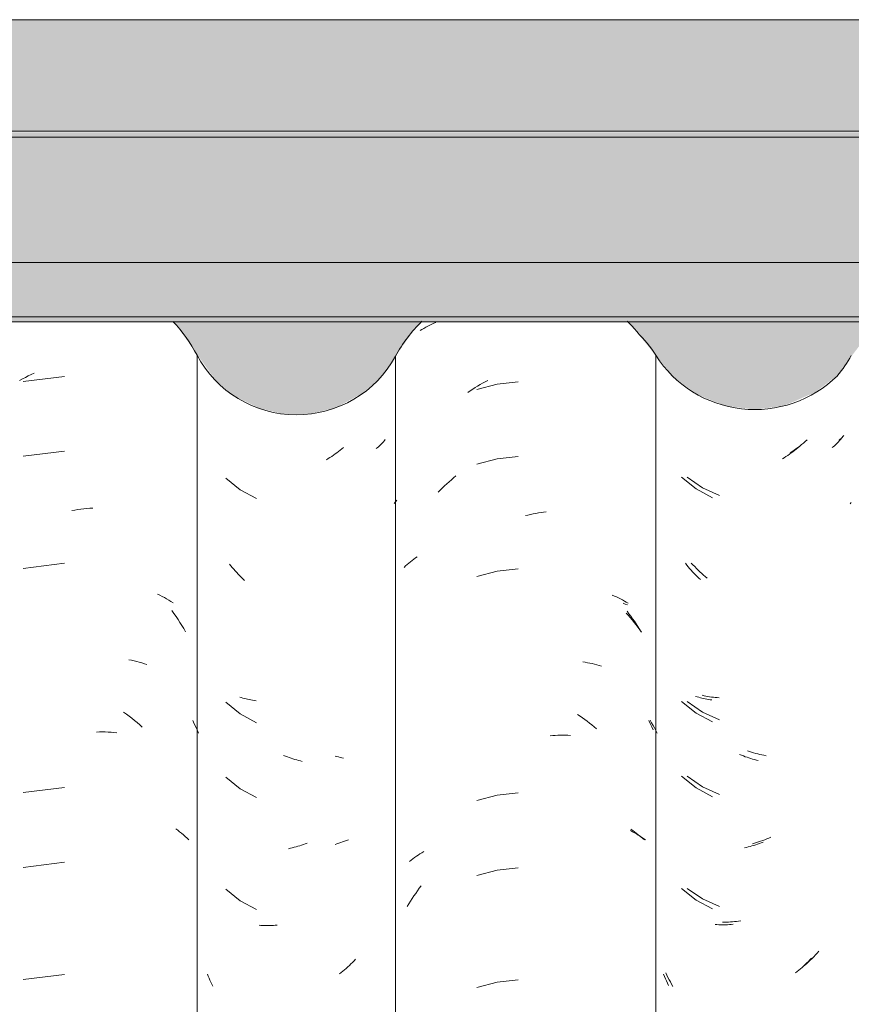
# Model space of a CAD drawing. Header units: metres. Extents: x -27.3 to 21, y -0.3 to 10.3.
# Tile 161 of 255: x 13.621 to 13.956, y 3.873 to 4.27. Entities that reach past the tile are written whole.
import ezdxf

# ---------------------------------------------------------------- set-up
doc = ezdxf.new("R2010")
doc.units = ezdxf.units.M
for name, color, linetype, lineweight in [('A-GLAZ-CWMG', 7, 'Continuous', 5), ('A-ROOF', 7, 'Continuous', 5), ('A-ROOF-OTLN', 7, 'Continuous', 5), ('A-ROOF-PATT', 7, 'Continuous', 5), ('A-WALL-PATT', 7, 'Continuous', 5)]:
    doc.layers.add(name, color=color, linetype=linetype, lineweight=lineweight)

# ---------------------------------------------------------------- blocks, each defined once
blk = doc.blocks.new('FP_277-FACHADA 03')
at = {"layer": 'A-GLAZ-CWMG', "color": 9, "true_color": 0xc0c0c0}
for p, q in [((19.16048, 4.10189), (19.1601, 4.10152)), ((19.16085, 4.10227), (19.16048, 4.10189)), ((19.14304, 4.09806), (19.14228, 4.09747)), ((19.1438, 4.09866), (19.14304, 4.09806)), ((19.14454, 4.09927), (19.1438, 4.09866)), ((19.14528, 4.0999), (19.14454, 4.09927)), ((19.14601, 4.10055), (19.14528, 4.0999)), ((19.15932, 4.10079), (19.15891, 4.10044)), ((19.15972, 4.10115), (19.15932, 4.10079)), ((19.1601, 4.10152), (19.15972, 4.10115)), ((19.13996, 4.0958), (19.13917, 4.09527)), ((19.14074, 4.09634), (19.13996, 4.0958)), ((19.14151, 4.0969), (19.14074, 4.09634)), ((19.14228, 4.09747), (19.14151, 4.0969)), ((19.09768, 4.08545), (19.10387, 4.08119)), ((19.10387, 4.08119), (19.11072, 4.07808)), ((19.09997, 4.05015), (19.0993, 4.05089)), ((19.10066, 4.04943), (19.09997, 4.05015)), ((19.10135, 4.04872), (19.10066, 4.04943)), ((19.10205, 4.04803), (19.10135, 4.04872)), ((19.10276, 4.04735), (19.10205, 4.04803)), ((19.10348, 4.04669), (19.10276, 4.04735)), ((19.10421, 4.04603), (19.10348, 4.04669)), ((19.10494, 4.0454), (19.10421, 4.04603)), ((19.10569, 4.04477), (19.10494, 4.0454)), ((19.09768, 3.99503), (19.10387, 3.99076)), ((19.10443, 3.99737), (19.1037, 3.99754)), ((19.10516, 3.99722), (19.10443, 3.99737)), ((19.10591, 3.99708), (19.10516, 3.99722)), ((19.10666, 3.99695), (19.10591, 3.99708)), ((19.10742, 3.99684), (19.10666, 3.99695)), ((19.10819, 3.99675), (19.10742, 3.99684)), ((19.10896, 3.99667), (19.10819, 3.99675)), ((19.10974, 3.9966), (19.10896, 3.99667)), ((19.11053, 3.99655), (19.10974, 3.9966)), ((19.10387, 3.99076), (19.11072, 3.98765)), ((19.12276, 3.9749), (19.12192, 3.97519)), ((19.1236, 3.97463), (19.12276, 3.9749)), ((19.12444, 3.97437), (19.1236, 3.97463)), ((19.12528, 3.97413), (19.12444, 3.97437)), ((19.12611, 3.97391), (19.12528, 3.97413)), ((19.12695, 3.9737), (19.12611, 3.97391)), ((19.12779, 3.97351), (19.12695, 3.9737)), ((19.12862, 3.97334), (19.12779, 3.97351)), ((19.12946, 3.97318), (19.12862, 3.97334)), ((19.09768, 3.96488), (19.10387, 3.96062)), ((19.10387, 3.96062), (19.11072, 3.95751)), ((19.12894, 3.93931), (19.12811, 3.939)), ((19.12978, 3.93963), (19.12894, 3.93931)), ((19.13061, 3.93998), (19.12978, 3.93963)), ((19.13144, 3.94034), (19.13061, 3.93998)), ((19.12476, 3.93792), (19.12392, 3.93769)), ((19.12559, 3.93817), (19.12476, 3.93792)), ((19.12643, 3.93843), (19.12559, 3.93817)), ((19.12727, 3.9387), (19.12643, 3.93843)), ((19.12811, 3.939), (19.12727, 3.9387)), ((19.09768, 3.91967), (19.10387, 3.91541)), ((19.10387, 3.91541), (19.11072, 3.9123)), ((19.11268, 3.90607), (19.11188, 3.90607)), ((19.11348, 3.90607), (19.11268, 3.90607)), ((19.11429, 3.9061), (19.11348, 3.90607)), ((19.11511, 3.90614), (19.11429, 3.9061)), ((19.11592, 3.90619), (19.11511, 3.90614)), ((19.11674, 3.90626), (19.11592, 3.90619)), ((19.11757, 3.90635), (19.11674, 3.90626)), ((19.1184, 3.90645), (19.11757, 3.90635)), ((19.11923, 3.90657), (19.1184, 3.90645)), ((19.148, 3.89142), (19.1473, 3.89074)), ((19.1487, 3.89212), (19.148, 3.89142)), ((19.14939, 3.89283), (19.1487, 3.89212)), ((19.15007, 3.89355), (19.14939, 3.89283)), ((19.15074, 3.89429), (19.15007, 3.89355)), ((19.14512, 3.88877), (19.14438, 3.88814)), ((19.14586, 3.88941), (19.14512, 3.88877)), ((19.14658, 3.89007), (19.14586, 3.88941)), ((19.1473, 3.89074), (19.14658, 3.89007)), ((19.08942, 3.88468), (19.08897, 3.88561)), ((19.08988, 3.88375), (19.08942, 3.88468)), ((19.09036, 3.88284), (19.08988, 3.88375)), ((19.09085, 3.88193), (19.09036, 3.88284)), ((19.09135, 3.88103), (19.09085, 3.88193)), ((19.09187, 3.88014), (19.09135, 3.88103))]:
    blk.add_line(p, q, dxfattribs=at)
blk = doc.blocks.new('FP_278-FACHADA 03')
at = {"layer": 'A-GLAZ-CWMG', "color": 9, "true_color": 0xc0c0c0}
for p, q in [((19.07183, 4.03471), (19.07268, 4.03435)), ((19.07268, 4.03435), (19.07352, 4.03397)), ((19.07301, 4.03073), (19.07384, 4.02981)), ((19.07384, 4.02981), (19.07466, 4.02888)), ((19.07466, 4.02888), (19.07546, 4.02793)), ((19.07546, 4.02793), (19.07625, 4.02696)), ((19.07625, 4.02696), (19.07703, 4.02598)), ((19.07703, 4.02598), (19.07779, 4.02498)), ((19.07779, 4.02498), (19.07854, 4.02397)), ((19.07854, 4.02397), (19.07927, 4.02294)), ((19.08268, 3.98747), (19.08327, 3.98644)), ((19.08327, 3.98644), (19.08385, 3.98541)), ((19.08385, 3.98541), (19.08441, 3.98436)), ((19.08441, 3.98436), (19.08495, 3.98331)), ((19.08495, 3.98331), (19.08548, 3.98224)), ((19.07475, 3.94295), (19.07556, 3.94253)), ((19.07556, 3.94253), (19.07634, 3.9421)), ((19.07634, 3.9421), (19.07712, 3.94166)), ((19.07712, 3.94166), (19.07788, 3.9412)), ((19.07788, 3.9412), (19.07862, 3.94072)), ((19.07862, 3.94072), (19.07935, 3.94023)), ((19.07935, 3.94023), (19.08007, 3.93973)), ((19.08007, 3.93973), (19.08076, 3.93921))]:
    blk.add_line(p, q, dxfattribs=at)
blk = doc.blocks.new('FP_279-FACHADA 03')
at = {"layer": 'A-GLAZ-CWMG', "color": 9, "true_color": 0xc0c0c0}
for p, q in [((18.95624, 3.97284), (18.95557, 3.97303)), ((18.95692, 3.97266), (18.95624, 3.97284)), ((18.9576, 3.9725), (18.95692, 3.97266)), ((18.95827, 3.97234), (18.9576, 3.9725)), ((18.95895, 3.9722), (18.95827, 3.97234)), ((18.96093, 3.93931), (18.96016, 3.939)), ((18.95633, 3.93765), (18.95557, 3.93743)), ((18.9571, 3.93789), (18.95633, 3.93765)), ((18.95787, 3.93815), (18.9571, 3.93789)), ((18.95864, 3.93842), (18.95787, 3.93815)), ((18.9594, 3.9387), (18.95864, 3.93842)), ((18.96016, 3.939), (18.9594, 3.9387))]:
    blk.add_line(p, q, dxfattribs=at)
blk = doc.blocks.new('Rectangular Mullion - Telha Fibrocimento - Ondulada-V266-FACHADA 03')
at = {"layer": 'A-GLAZ-CWMG'}
blk.add_line((19.08499, 4.13466), (19.08499, 2.77941), dxfattribs=at)
for centre, major_axis, start_param, end_param in [((19.04025, 4.10682), (0.05286, 0), 0.561652, 0.788165), ((19.12491, 4.15933), (0.04708, 0), 3.700093, 5.498213)]:
    blk.add_ellipse(centre, major_axis=major_axis, ratio=0.988936, start_param=start_param, end_param=end_param, dxfattribs=at)
for name in ['FP_277-FACHADA 03', 'FP_278-FACHADA 03', 'FP_279-FACHADA 03']:
    blk.add_blockref(name, (0, 0), dxfattribs=at)
blk = doc.blocks.new('FP_284-FACHADA 03')
at = {"layer": 'A-GLAZ-CWMG', "color": 9, "true_color": 0xc0c0c0}
blk.add_line((19.16334, 4.07479), (19.16378, 4.07535), dxfattribs=at)
blk = doc.blocks.new('FP_285-FACHADA 03')
at = {"layer": 'A-GLAZ-CWMG', "color": 9, "true_color": 0xc0c0c0}
for p, q in [((19.14299, 4.09792), (19.14232, 4.09736)), ((19.157, 4.09815), (19.15657, 4.09778)), ((19.15742, 4.09854), (19.157, 4.09815)), ((19.15783, 4.09893), (19.15742, 4.09854)), ((19.15823, 4.09932), (19.15783, 4.09893)), ((19.15862, 4.09973), (19.15823, 4.09932)), ((19.159, 4.10014), (19.15862, 4.09973)), ((19.15937, 4.10056), (19.159, 4.10014)), ((19.15972, 4.10098), (19.15937, 4.10056)), ((19.13819, 4.09428), (19.13749, 4.09381)), ((19.13889, 4.09476), (19.13819, 4.09428)), ((19.13959, 4.09526), (19.13889, 4.09476)), ((19.14028, 4.09576), (19.13959, 4.09526)), ((19.14097, 4.09628), (19.14028, 4.09576)), ((19.14165, 4.09682), (19.14097, 4.09628)), ((19.14232, 4.09736), (19.14165, 4.09682)), ((19.15657, 4.09778), (19.15612, 4.09741)), ((19.13677, 4.09335), (19.13606, 4.09291)), ((19.13749, 4.09381), (19.13677, 4.09335)), ((19.0954, 4.08545), (19.10121, 4.08076)), ((19.10121, 4.08076), (19.1078, 4.0772)), ((19.09747, 4.05006), (19.0969, 4.05077)), ((19.09804, 4.04937), (19.09747, 4.05006)), ((19.09863, 4.04869), (19.09804, 4.04937)), ((19.09922, 4.04802), (19.09863, 4.04869)), ((19.09982, 4.04735), (19.09922, 4.04802)), ((19.10043, 4.0467), (19.09982, 4.04735)), ((19.10105, 4.04607), (19.10043, 4.0467)), ((19.10168, 4.04544), (19.10105, 4.04607)), ((19.10231, 4.04482), (19.10168, 4.04544)), ((19.10295, 4.04422), (19.10231, 4.04482)), ((19.0954, 3.99502), (19.10121, 3.99033)), ((19.10167, 3.99692), (19.10105, 3.99712)), ((19.10231, 3.99674), (19.10167, 3.99692)), ((19.10295, 3.99656), (19.10231, 3.99674)), ((19.1036, 3.9964), (19.10295, 3.99656)), ((19.10425, 3.99625), (19.1036, 3.9964)), ((19.10491, 3.99611), (19.10425, 3.99625)), ((19.10558, 3.99599), (19.10491, 3.99611)), ((19.10625, 3.99587), (19.10558, 3.99599)), ((19.10693, 3.99577), (19.10625, 3.99587)), ((19.10762, 3.99568), (19.10693, 3.99577)), ((19.10121, 3.99033), (19.1078, 3.98678)), ((19.11954, 3.97336), (19.1188, 3.97366)), ((19.12029, 3.97307), (19.11954, 3.97336)), ((19.12104, 3.97279), (19.12029, 3.97307)), ((19.12179, 3.97253), (19.12104, 3.97279)), ((19.12254, 3.97229), (19.12179, 3.97253)), ((19.12329, 3.97205), (19.12254, 3.97229)), ((19.12405, 3.97183), (19.12329, 3.97205)), ((19.1248, 3.97163), (19.12405, 3.97183)), ((19.12555, 3.97143), (19.1248, 3.97163)), ((19.1263, 3.97125), (19.12555, 3.97143)), ((19.0954, 3.96488), (19.10121, 3.96019)), ((19.10121, 3.96019), (19.1078, 3.95663)), ((19.12152, 3.93622), (19.12078, 3.93605)), ((19.12228, 3.9364), (19.12152, 3.93622)), ((19.12303, 3.93659), (19.12228, 3.9364)), ((19.12378, 3.93679), (19.12303, 3.93659)), ((19.12453, 3.93701), (19.12378, 3.93679)), ((19.12528, 3.93725), (19.12453, 3.93701)), ((19.12603, 3.93749), (19.12528, 3.93725)), ((19.12678, 3.93775), (19.12603, 3.93749)), ((19.12753, 3.93803), (19.12678, 3.93775)), ((19.12828, 3.93832), (19.12753, 3.93803)), ((19.0954, 3.91966), (19.10121, 3.91497)), ((19.10121, 3.91497), (19.1078, 3.91142)), ((19.10963, 3.90507), (19.10893, 3.90512)), ((19.11034, 3.90503), (19.10963, 3.90507)), ((19.11105, 3.90501), (19.11034, 3.90503)), ((19.11176, 3.90499), (19.11105, 3.90501)), ((19.11248, 3.90499), (19.11176, 3.90499)), ((19.1132, 3.90501), (19.11248, 3.90499)), ((19.11393, 3.90503), (19.1132, 3.90501)), ((19.11466, 3.90507), (19.11393, 3.90503)), ((19.11539, 3.90512), (19.11466, 3.90507)), ((19.11613, 3.90519), (19.11539, 3.90512)), ((19.14779, 3.8915), (19.14718, 3.89085)), ((19.144, 3.8878), (19.14334, 3.88722)), ((19.14465, 3.88839), (19.144, 3.8878)), ((19.14529, 3.88899), (19.14465, 3.88839)), ((19.14593, 3.8896), (19.14529, 3.88899)), ((19.14656, 3.89022), (19.14593, 3.8896)), ((19.14718, 3.89085), (19.14656, 3.89022)), ((19.08845, 3.88414), (19.08807, 3.88506)), ((19.08884, 3.88324), (19.08845, 3.88414)), ((19.14201, 3.88611), (19.14133, 3.88557)), ((19.14268, 3.88666), (19.14201, 3.88611)), ((19.14334, 3.88722), (19.14268, 3.88666)), ((19.08925, 3.88234), (19.08884, 3.88324)), ((19.08967, 3.88145), (19.08925, 3.88234)), ((19.09011, 3.88057), (19.08967, 3.88145))]:
    blk.add_line(p, q, dxfattribs=at)
blk = doc.blocks.new('FP_286-FACHADA 03')
at = {"layer": 'A-GLAZ-CWMG', "color": 9, "true_color": 0xc0c0c0}
for p, q in [((18.99062, 4.14506), (18.99138, 4.14551)), ((18.99138, 4.14551), (18.99216, 4.14595)), ((18.99216, 4.14595), (18.99296, 4.14637)), ((18.99296, 4.14637), (18.99376, 4.14678)), ((18.99376, 4.14678), (18.99458, 4.14718)), ((18.99458, 4.14718), (18.99541, 4.14756)), ((18.99541, 4.14756), (18.99625, 4.14793)), ((18.98986, 4.14459), (18.99062, 4.14506)), ((19.0121, 4.12163), (19.0131, 4.12224)), ((19.02098, 4.12298), (19.0128, 4.12085)), ((19.0131, 4.12224), (19.0141, 4.12283)), ((19.0141, 4.12283), (19.01511, 4.12341)), ((19.01511, 4.12341), (19.01613, 4.12397)), ((19.01613, 4.12397), (19.01715, 4.12451)), ((19.02938, 4.12395), (19.02098, 4.12298)), ((19.00913, 4.11969), (19.01012, 4.12036)), ((19.01012, 4.12036), (19.0111, 4.121)), ((19.0111, 4.121), (19.0121, 4.12163)), ((19.02098, 4.09284), (19.0128, 4.09071)), ((19.02938, 4.09381), (19.02098, 4.09284)), ((19.00342, 4.08522), (19.00436, 4.08599)), ((18.9989, 4.08116), (18.99979, 4.08201)), ((18.99979, 4.08201), (19.00068, 4.08283)), ((19.00068, 4.08283), (19.00159, 4.08365)), ((19.00159, 4.08365), (19.0025, 4.08444)), ((19.0025, 4.08444), (19.00342, 4.08522)), ((18.99716, 4.07943), (18.99803, 4.0803)), ((18.99803, 4.0803), (18.9989, 4.08116)), ((18.97945, 4.07486), (18.97998, 4.07555)), ((18.97998, 4.07555), (18.98053, 4.07622)), ((19.03234, 4.06999), (19.0334, 4.07025)), ((19.0334, 4.07025), (19.03445, 4.07049)), ((19.03445, 4.07049), (19.03551, 4.0707)), ((19.03551, 4.0707), (19.03657, 4.0709)), ((19.03657, 4.0709), (19.03762, 4.07108)), ((19.03762, 4.07108), (19.03867, 4.07125)), ((19.03867, 4.07125), (19.03972, 4.07139)), ((19.03972, 4.07139), (19.04077, 4.07152)), ((18.98401, 4.0497), (18.98464, 4.05027)), ((18.98464, 4.05027), (18.98529, 4.05083)), ((18.98529, 4.05083), (18.98595, 4.05138)), ((18.98595, 4.05138), (18.98663, 4.05191)), ((18.98663, 4.05191), (18.98732, 4.05243)), ((18.98732, 4.05243), (18.98803, 4.05294)), ((18.98803, 4.05294), (18.98875, 4.05344)), ((18.98339, 4.04912), (18.98401, 4.0497)), ((19.02098, 4.04763), (19.0128, 4.04549)), ((19.02938, 4.0486), (19.02098, 4.04763)), ((19.0674, 4.03792), (19.06825, 4.03756)), ((19.06825, 4.03756), (19.06908, 4.03719)), ((19.06908, 4.03719), (19.06991, 4.0368)), ((19.06991, 4.0368), (19.07072, 4.0364)), ((19.07072, 4.0364), (19.07152, 4.03598)), ((19.07152, 4.03598), (19.0723, 4.03555)), ((19.0723, 4.03555), (19.07308, 4.03511)), ((19.07308, 4.03511), (19.07384, 4.03465)), ((19.07338, 4.03146), (19.07414, 4.03046)), ((19.07414, 4.03046), (19.07488, 4.02945)), ((19.07488, 4.02945), (19.07561, 4.02842)), ((19.07561, 4.02842), (19.07632, 4.02738)), ((19.07632, 4.02738), (19.07702, 4.02633)), ((19.07702, 4.02633), (19.07771, 4.02526)), ((19.07771, 4.02526), (19.07838, 4.02418)), ((19.07838, 4.02418), (19.07904, 4.0231)), ((19.0555, 4.01102), (19.05647, 4.01087)), ((19.05647, 4.01087), (19.05743, 4.0107)), ((19.05743, 4.0107), (19.05838, 4.01051)), ((19.05838, 4.01051), (19.05932, 4.01031)), ((19.05932, 4.01031), (19.06026, 4.01009)), ((19.06026, 4.01009), (19.06119, 4.00986)), ((19.06119, 4.00986), (19.06211, 4.00961)), ((19.06211, 4.00961), (19.06302, 4.00934)), ((19.05342, 3.98978), (19.05441, 3.98913)), ((19.05441, 3.98913), (19.05538, 3.98846)), ((19.05538, 3.98846), (19.05635, 3.98777)), ((19.05635, 3.98777), (19.05732, 3.98707)), ((19.05732, 3.98707), (19.05827, 3.98635)), ((19.0821, 3.98735), (19.08272, 3.98611)), ((19.05827, 3.98635), (19.05922, 3.98561)), ((19.05922, 3.98561), (19.06015, 3.98486)), ((19.06015, 3.98486), (19.06108, 3.98408)), ((19.08272, 3.98611), (19.08331, 3.98484)), ((19.08331, 3.98484), (19.08389, 3.98357)), ((19.04235, 3.98124), (19.04339, 3.98132)), ((19.04339, 3.98132), (19.04443, 3.98138)), ((19.04443, 3.98138), (19.04546, 3.98142)), ((19.04546, 3.98142), (19.04649, 3.98145)), ((19.04649, 3.98145), (19.04751, 3.98146)), ((19.04751, 3.98146), (19.04853, 3.98145)), ((19.04853, 3.98145), (19.04955, 3.98142)), ((19.04955, 3.98142), (19.05055, 3.98137)), ((19.02098, 3.9572), (19.0128, 3.95507)), ((19.02938, 3.95817), (19.02098, 3.9572)), ((19.07496, 3.94351), (19.07569, 3.94302)), ((19.07569, 3.94302), (19.0764, 3.94251)), ((19.0764, 3.94251), (19.0771, 3.942)), ((19.0771, 3.942), (19.07779, 3.94147)), ((19.07779, 3.94147), (19.07846, 3.94093)), ((19.07846, 3.94093), (19.07912, 3.94038)), ((19.07912, 3.94038), (19.07976, 3.93982)), ((19.07976, 3.93982), (19.08039, 3.93924)), ((18.98628, 3.93106), (18.98696, 3.93159)), ((18.98696, 3.93159), (18.98766, 3.93211)), ((18.98766, 3.93211), (18.98837, 3.93261)), ((18.98837, 3.93261), (18.9891, 3.9331)), ((18.9891, 3.9331), (18.98984, 3.93358)), ((18.98984, 3.93358), (18.99059, 3.93405)), ((18.99059, 3.93405), (18.99136, 3.9345)), ((18.98561, 3.93052), (18.98628, 3.93106)), ((19.02938, 3.92802), (19.02098, 3.92706)), ((19.02098, 3.92706), (19.0128, 3.92492)), ((18.98883, 3.9187), (18.98957, 3.91972)), ((18.98957, 3.91972), (18.99032, 3.92073)), ((18.98603, 3.91449), (18.98671, 3.91556)), ((18.98671, 3.91556), (18.9874, 3.91662)), ((18.9874, 3.91662), (18.98811, 3.91766)), ((18.98811, 3.91766), (18.98883, 3.9187)), ((18.98471, 3.91231), (18.98536, 3.9134)), ((18.98536, 3.9134), (18.98603, 3.91449)), ((19.02098, 3.88184), (19.0128, 3.87971)), ((19.02938, 3.88281), (19.02098, 3.88184))]:
    blk.add_line(p, q, dxfattribs=at)
blk = doc.blocks.new('FP_287-FACHADA 03')
at = {"layer": 'A-GLAZ-CWMG', "color": 9, "true_color": 0xc0c0c0}
for p, q in [((18.97349, 4.09817), (18.97306, 4.09778)), ((18.97391, 4.09857), (18.97349, 4.09817)), ((18.97432, 4.09897), (18.97391, 4.09857)), ((18.97471, 4.09938), (18.97432, 4.09897)), ((18.9751, 4.09981), (18.97471, 4.09938)), ((18.97547, 4.10023), (18.9751, 4.09981)), ((18.97583, 4.10067), (18.97547, 4.10023)), ((18.95424, 4.09389), (18.95353, 4.09343)), ((18.95494, 4.09438), (18.95424, 4.09389)), ((18.95563, 4.09487), (18.95494, 4.09438)), ((18.95632, 4.09538), (18.95563, 4.09487)), ((18.95701, 4.0959), (18.95632, 4.09538)), ((18.95769, 4.09643), (18.95701, 4.0959)), ((18.95836, 4.09697), (18.95769, 4.09643)), ((18.95903, 4.09753), (18.95836, 4.09697)), ((18.97262, 4.09739), (18.97217, 4.09702)), ((18.97306, 4.09778), (18.97262, 4.09739)), ((18.95282, 4.09297), (18.9521, 4.09253)), ((18.95353, 4.09343), (18.95282, 4.09297)), ((18.91148, 4.08515), (18.91728, 4.08045)), ((18.91728, 4.08045), (18.92386, 4.07687)), ((18.91355, 4.04976), (18.91298, 4.05047)), ((18.91412, 4.04907), (18.91355, 4.04976)), ((18.9147, 4.04838), (18.91412, 4.04907)), ((18.9153, 4.04771), (18.9147, 4.04838)), ((18.9159, 4.04705), (18.9153, 4.04771)), ((18.9165, 4.04639), (18.9159, 4.04705)), ((18.91712, 4.04575), (18.9165, 4.04639)), ((18.91774, 4.04512), (18.91712, 4.04575)), ((18.91838, 4.04451), (18.91774, 4.04512)), ((18.91902, 4.0439), (18.91838, 4.04451)), ((18.91148, 3.99473), (18.91728, 3.99002)), ((18.91774, 3.99661), (18.91712, 3.9968)), ((18.91837, 3.99642), (18.91774, 3.99661)), ((18.91901, 3.99624), (18.91837, 3.99642)), ((18.91966, 3.99608), (18.91901, 3.99624)), ((18.92031, 3.99593), (18.91966, 3.99608)), ((18.92097, 3.99579), (18.92031, 3.99593)), ((18.92164, 3.99566), (18.92097, 3.99579)), ((18.92231, 3.99555), (18.92164, 3.99566)), ((18.92299, 3.99544), (18.92231, 3.99555)), ((18.92368, 3.99535), (18.92299, 3.99544)), ((18.91728, 3.99002), (18.92386, 3.98645)), ((18.93559, 3.973), (18.93484, 3.9733)), ((18.93634, 3.97271), (18.93559, 3.973)), ((18.93709, 3.97243), (18.93634, 3.97271)), ((18.93784, 3.97217), (18.93709, 3.97243)), ((18.93859, 3.97192), (18.93784, 3.97217)), ((18.93934, 3.97169), (18.93859, 3.97192)), ((18.94009, 3.97147), (18.93934, 3.97169)), ((18.94084, 3.97126), (18.94009, 3.97147)), ((18.94159, 3.97106), (18.94084, 3.97126)), ((18.94234, 3.97088), (18.94159, 3.97106)), ((18.91148, 3.96458), (18.91728, 3.95988)), ((18.91728, 3.95988), (18.92386, 3.9563)), ((18.93757, 3.93586), (18.93682, 3.93569)), ((18.93832, 3.93603), (18.93757, 3.93586)), ((18.93907, 3.93623), (18.93832, 3.93603)), ((18.93982, 3.93643), (18.93907, 3.93623)), ((18.94057, 3.93665), (18.93982, 3.93643)), ((18.94132, 3.93688), (18.94057, 3.93665)), ((18.94208, 3.93713), (18.94132, 3.93688)), ((18.94283, 3.93739), (18.94208, 3.93713)), ((18.94357, 3.93766), (18.94283, 3.93739)), ((18.94432, 3.93794), (18.94357, 3.93766)), ((18.91148, 3.91937), (18.91728, 3.91466)), ((18.91728, 3.91466), (18.92386, 3.91109)), ((18.92568, 3.90474), (18.92498, 3.90479)), ((18.92639, 3.9047), (18.92568, 3.90474)), ((18.9271, 3.90467), (18.92639, 3.9047)), ((18.92781, 3.90465), (18.9271, 3.90467)), ((18.92853, 3.90465), (18.92781, 3.90465)), ((18.92925, 3.90466), (18.92853, 3.90465)), ((18.92998, 3.90469), (18.92925, 3.90466)), ((18.93071, 3.90472), (18.92998, 3.90469)), ((18.93144, 3.90478), (18.93071, 3.90472)), ((18.93218, 3.90484), (18.93144, 3.90478)), ((18.96004, 3.88741), (18.95939, 3.88683)), ((18.96069, 3.888), (18.96004, 3.88741)), ((18.96134, 3.8886), (18.96069, 3.888)), ((18.96197, 3.88921), (18.96134, 3.8886)), ((18.9626, 3.88983), (18.96197, 3.88921)), ((18.96322, 3.89046), (18.9626, 3.88983)), ((18.96384, 3.89111), (18.96322, 3.89046)), ((18.9044, 3.88427), (18.90407, 3.88509)), ((18.90474, 3.88346), (18.9044, 3.88427)), ((18.9051, 3.88266), (18.90474, 3.88346)), ((18.95805, 3.88572), (18.95738, 3.88518)), ((18.95872, 3.88627), (18.95805, 3.88572)), ((18.95939, 3.88683), (18.95872, 3.88627)), ((18.90546, 3.88186), (18.9051, 3.88266)), ((18.90583, 3.88107), (18.90546, 3.88186)), ((18.90622, 3.88029), (18.90583, 3.88107))]:
    blk.add_line(p, q, dxfattribs=at)
blk = doc.blocks.new('FP_288-FACHADA 03')
at = {"layer": 'A-GLAZ-CWMG', "color": 9, "true_color": 0xc0c0c0}
for p, q in [((18.82945, 4.12515), (18.83062, 4.12576)), ((18.84648, 4.12613), (18.82973, 4.12409)), ((18.83062, 4.12576), (18.8318, 4.12635)), ((18.8318, 4.12635), (18.83298, 4.12691)), ((18.83298, 4.12691), (18.83416, 4.12745)), ((18.82829, 4.12452), (18.82945, 4.12515)), ((18.84648, 4.09599), (18.82973, 4.09395)), ((18.84943, 4.07201), (18.85064, 4.07223)), ((18.85064, 4.07223), (18.85184, 4.07243)), ((18.85184, 4.07243), (18.85305, 4.0726)), ((18.85305, 4.0726), (18.85424, 4.07275)), ((18.85424, 4.07275), (18.85544, 4.07288)), ((18.85544, 4.07288), (18.85663, 4.07299)), ((18.85663, 4.07299), (18.85782, 4.07307)), ((18.84648, 4.05078), (18.82973, 4.04874)), ((18.88395, 4.03833), (18.88489, 4.03789)), ((18.88489, 4.03789), (18.88582, 4.03742)), ((18.88582, 4.03742), (18.88673, 4.03695)), ((18.88673, 4.03695), (18.88762, 4.03645)), ((18.88762, 4.03645), (18.8885, 4.03593)), ((18.8885, 4.03593), (18.88936, 4.0354)), ((18.88936, 4.0354), (18.8902, 4.03485)), ((18.88976, 4.03168), (18.89059, 4.03051)), ((18.89059, 4.03051), (18.89141, 4.02932)), ((18.89141, 4.02932), (18.89222, 4.02812)), ((18.89222, 4.02812), (18.893, 4.0269)), ((18.893, 4.0269), (18.89376, 4.02567)), ((18.89376, 4.02567), (18.89451, 4.02442)), ((18.89451, 4.02442), (18.89524, 4.02316)), ((18.87232, 4.01188), (18.87341, 4.01166)), ((18.87341, 4.01166), (18.87448, 4.01142)), ((18.87448, 4.01142), (18.87555, 4.01116)), ((18.87555, 4.01116), (18.8766, 4.01088)), ((18.8766, 4.01088), (18.87764, 4.01057)), ((18.87764, 4.01057), (18.87866, 4.01025)), ((18.87866, 4.01025), (18.87968, 4.00991)), ((18.87029, 3.99074), (18.87139, 3.98994)), ((18.87139, 3.98994), (18.87249, 3.98912)), ((18.87249, 3.98912), (18.87357, 3.98828)), ((18.87357, 3.98828), (18.87464, 3.98742)), ((18.87464, 3.98742), (18.8757, 3.98654)), ((18.8982, 3.98735), (18.89878, 3.9861)), ((18.85938, 3.98272), (18.86055, 3.98275)), ((18.86055, 3.98275), (18.86172, 3.98275)), ((18.86172, 3.98275), (18.86289, 3.98274)), ((18.86289, 3.98274), (18.86405, 3.9827)), ((18.86405, 3.9827), (18.8652, 3.98264)), ((18.8757, 3.98654), (18.87675, 3.98564)), ((18.87675, 3.98564), (18.87779, 3.98472)), ((18.89878, 3.9861), (18.89935, 3.98484)), ((18.89935, 3.98484), (18.8999, 3.98357)), ((18.8999, 3.98357), (18.90043, 3.98229)), ((18.8652, 3.98264), (18.86634, 3.98256)), ((18.86634, 3.98256), (18.86747, 3.98245)), ((18.84648, 3.96035), (18.82973, 3.95831)), ((18.89129, 3.94368), (18.8921, 3.94309)), ((18.8921, 3.94309), (18.89288, 3.94249)), ((18.89288, 3.94249), (18.89365, 3.94188)), ((18.89365, 3.94188), (18.8944, 3.94125)), ((18.8944, 3.94125), (18.89513, 3.9406)), ((18.89513, 3.9406), (18.89585, 3.93995)), ((18.89585, 3.93995), (18.89654, 3.93927)), ((18.84648, 3.93021), (18.82973, 3.92816)), ((18.84648, 3.88499), (18.82973, 3.88295))]:
    blk.add_line(p, q, dxfattribs=at)
blk = doc.blocks.new('Rectangular Mullion - Telha Fibrocimento - Ondulada-V280-FACHADA 03')
at = {"layer": 'A-GLAZ-CWMG'}
for p, q in [((18.89991, 4.13466), (18.89991, 2.77941)), ((18.97997, 4.13427), (18.97997, 2.77902))]:
    blk.add_line(p, q, dxfattribs=at)
for centre, major_axis, start_param, end_param in [((18.8456, 4.10682), (0.06118, 0), 0.478163, 0.755649), ((19.03205, 4.10682), (0.05902, 0), 2.348581, 2.651943), ((19.03205, 4.10682), (0.05902, 0), 0.689055, 0.792534), ((18.94004, 4.15547), (0.04532, 0), 3.624607, 5.790408), ((19.12393, 4.15594), (0.04542, 0), 5.568255, 5.786308)]:
    blk.add_ellipse(centre, major_axis=major_axis, ratio=0.988936, start_param=start_param, end_param=end_param, dxfattribs=at)
for name in ['FP_286-FACHADA 03', 'FP_284-FACHADA 03', 'FP_288-FACHADA 03', 'FP_287-FACHADA 03', 'FP_285-FACHADA 03']:
    blk.add_blockref(name, (0, 0), dxfattribs=at)
blk = doc.blocks.new('RUFO_1_1 - RUFO_1_-2562960-FACHADA 03')
at = {"layer": 'A-ROOF-PATT', "true_color": 0xc0c0c0}
blk.add_hatch(color=9, dxfattribs=at).paths.add_polyline_path([(20.75601, 4.225), (21.00004, 4.225), (21.00004, 4.27), (18.43004, 4.27), (18.43004, 4.225), (20.63275, 4.225)])
at = {"layer": 'A-ROOF'}
for p, q in [((18.43004, 4.27), (21.00004, 4.27)), ((21.00004, 4.225), (18.43004, 4.225))]:
    blk.add_line(p, q, dxfattribs=at)

msp = doc.modelspace()

# ---------------------------------------------------------------- hatches: boundary and pattern name
at = {"layer": 'A-ROOF-PATT', "true_color": 0x919191}
for points in [[(15.80726, 4.22257), (15.80822, 4.22257), (15.80822, 4.22371), (15.80894, 4.22457), (13.2055, 4.22457), (13.20622, 4.22371), (13.20622, 4.22257), (15.79471, 4.22257)], [(14.56211, 4.17214), (15.65739, 4.17214), (15.65939, 4.17416), (15.80822, 4.17416), (15.80822, 4.22257), (13.20622, 4.22257), (13.20622, 4.17416), (13.35505, 4.17416), (13.35705, 4.17214), (14.43885, 4.17214)], [(14.56211, 4.15014), (15.65739, 4.15014), (15.65739, 4.17214), (13.35705, 4.17214), (13.35705, 4.15014), (14.43885, 4.15014)], [(15.64601, 4.14817), (15.65539, 4.14817), (15.65739, 4.15014), (13.35726, 4.14993), (13.35905, 4.14817), (15.64589, 4.14817)]]:
    msp.add_hatch(color=252, dxfattribs=at).paths.add_polyline_path(points)
at = {"layer": 'A-WALL-PATT', "true_color": 0xd6d6d6}
h = msp.add_hatch(color=254, dxfattribs=at)
h.paths.add_polyline_path([(13.54647, 4.10941), (13.55727, 4.11169), (13.5672, 4.11647), (13.57604, 4.1239), (13.58226, 4.13223), (13.59025, 4.14492), (13.59367, 4.14817), (13.48949, 4.14817), (13.49219, 4.14612), (13.50111, 4.13466), (13.50712, 4.1255), (13.51517, 4.11802), (13.5248, 4.11267), (13.53543, 4.10974)])
h.paths.add_polyline_path([(13.73744, 4.11096), (13.74802, 4.11347), (13.75875, 4.11932), (13.76589, 4.12547), (13.78021, 4.14571), (13.78304, 4.14817), (13.68217, 4.14817), (13.68353, 4.14698), (13.69952, 4.12469), (13.70639, 4.11865), (13.71698, 4.11339), (13.72656, 4.11101)])
h.paths.add_polyline_path([(15.58045, 4.11134), (15.59097, 4.11385), (15.60125, 4.11932), (15.60877, 4.12579), (15.6231, 4.14578), (15.62587, 4.14817), (15.52447, 4.14817), (15.52696, 4.14603), (15.54134, 4.1259), (15.54949, 4.11885), (15.5591, 4.11391), (15.56962, 4.11135)])
h.paths.add_polyline_path([(15.19964, 4.11167), (15.21052, 4.11169), (15.2209, 4.11417), (15.22934, 4.11904), (15.23469, 4.12345), (15.24495, 4.1381), (15.24925, 4.14492), (15.25267, 4.14817), (15.15435, 4.14817), (15.15701, 4.14589), (15.17198, 4.1255), (15.18157, 4.11802), (15.18916, 4.11417), (15.19954, 4.11169)])
h.paths.add_polyline_path([(14.65742, 4.11167), (14.6679, 4.11417), (14.67634, 4.11904), (14.68169, 4.12345), (14.69195, 4.1381), (14.69625, 4.14492), (14.69967, 4.14817), (14.60135, 4.14817), (14.60401, 4.14589), (14.61898, 4.1255), (14.62857, 4.11802), (14.63616, 4.11417), (14.64664, 4.11167), (14.65247, 4.11167)])
h.paths.add_polyline_path([(14.10442, 4.11167), (14.1149, 4.11417), (14.12334, 4.11904), (14.12869, 4.12345), (14.13895, 4.1381), (14.14325, 4.14492), (14.14667, 4.14817), (14.04835, 4.14817), (14.05101, 4.14589), (14.06598, 4.1255), (14.07557, 4.11802), (14.08316, 4.11417), (14.09364, 4.11167), (14.09947, 4.11167)])
h.paths.add_polyline_path([(13.91709, 4.11277), (13.92888, 4.11426), (13.9416, 4.11983), (13.95032, 4.12656), (13.96594, 4.14736), (13.96687, 4.14817), (13.86547, 4.14817), (13.86876, 4.14491), (13.86957, 4.14377), (13.88468, 4.12556), (13.89427, 4.11861), (13.9053, 4.11426), (13.91062, 4.11359)])
h.paths.add_polyline_path([(14.47009, 4.11277), (14.48188, 4.11426), (14.4946, 4.11983), (14.50332, 4.12656), (14.51894, 4.14736), (14.51987, 4.14817), (14.41847, 4.14817), (14.42176, 4.14491), (14.42257, 4.14377), (14.43885, 4.12471), (14.44727, 4.11861), (14.4583, 4.11426), (14.46362, 4.11359)])
h.paths.add_polyline_path([(15.02309, 4.11277), (15.03488, 4.11426), (15.0476, 4.11983), (15.05632, 4.12656), (15.07194, 4.14736), (15.07287, 4.14817), (14.97147, 4.14817), (14.97476, 4.14491), (14.97557, 4.14377), (14.99068, 4.12556), (15.00027, 4.11861), (15.0113, 4.11426), (15.01662, 4.11359)])
h.paths.add_polyline_path([(13.36409, 4.11277), (13.37588, 4.11426), (13.3879, 4.11932), (13.3965, 4.12556), (13.41564, 4.14817), (13.36271, 4.14817), (13.36271, 4.11295)])
h.paths.add_polyline_path([(14.301, 4.11347), (14.30102, 4.11347), (14.31231, 4.11981), (14.31889, 4.12547), (14.33321, 4.14571), (14.33604, 4.14817), (14.23517, 4.14817), (14.23653, 4.14698), (14.25126, 4.1258), (14.25939, 4.11865), (14.2691, 4.11363), (14.27341, 4.11473), (14.28302, 4.11981), (14.29114, 4.12698), (14.29732, 4.13584), (14.301, 4.13218), (14.301, 4.11347)])
h.paths.add_polyline_path([(15.407, 4.11347), (15.40702, 4.11347), (15.41831, 4.11981), (15.42493, 4.12553), (15.43921, 4.14571), (15.44204, 4.14817), (15.34117, 4.14817), (15.34253, 4.14698), (15.35726, 4.1258), (15.36539, 4.11865), (15.3751, 4.11363), (15.37941, 4.11473), (15.38902, 4.11981), (15.39714, 4.12698), (15.40332, 4.13584), (15.407, 4.13218), (15.407, 4.11347)])
h.paths.add_polyline_path([(14.854, 4.11347), (14.85402, 4.11347), (14.86475, 4.11932), (14.87189, 4.12547), (14.88621, 4.14571), (14.88904, 4.14817), (14.78817, 4.14817), (14.78953, 4.14698), (14.80426, 4.1258), (14.81239, 4.11865), (14.8221, 4.11363), (14.82641, 4.11473), (14.83602, 4.11981), (14.84486, 4.12801), (14.85032, 4.13584), (14.854, 4.13218), (14.854, 4.11347)])
h.paths.add_polyline_path([(13.20482, 4.22525), (13.20222, 4.25), (13.20222, 4.22788)])
h.paths.add_polyline_path([(15.80962, 4.22525), (15.81222, 4.22788), (15.81222, 4.25), (15.81029, 4.23158)])

# ---------------------------------------------------------------- linework, layer by layer
at = {"layer": 'A-ROOF-OTLN'}
for p, q in [((13.20622, 4.22257), (15.80822, 4.22257)), ((13.35705, 4.17214), (15.65739, 4.17214)), ((13.35705, 4.15014), (15.65739, 4.15014)), ((13.35905, 4.14817), (15.65539, 4.14817))]:
    msp.add_line(p, q, dxfattribs=at)

# ---------------------------------------------------------------- block references
at = {"layer": 'A-GLAZ-CWMG'}
for name in ['Rectangular Mullion - Telha Fibrocimento - Ondulada-V280-FACHADA 03', 'Rectangular Mullion - Telha Fibrocimento - Ondulada-V266-FACHADA 03']:
    msp.add_blockref(name, (-5.20782, 0), dxfattribs=at)
at = {"layer": 'A-ROOF'}
msp.add_blockref('RUFO_1_1 - RUFO_1_-2562960-FACHADA 03', (-5.20782, 0), dxfattribs=at)

doc.saveas('drawing.dxf')
